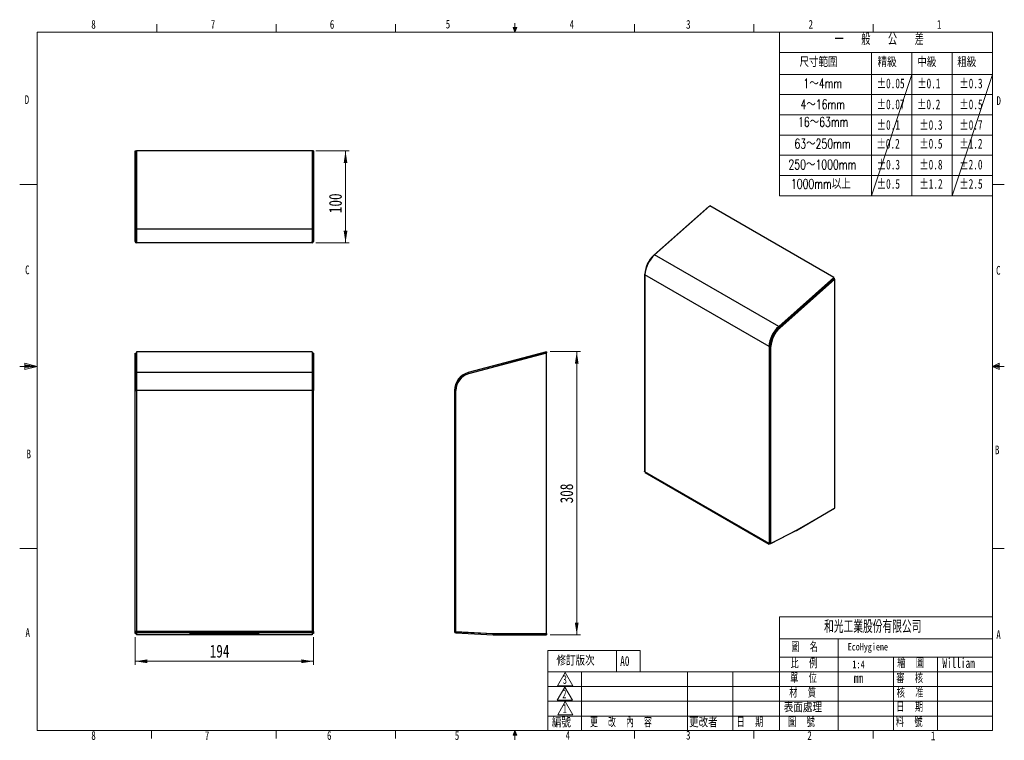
# Model space of a CAD drawing. Header units: millimetres. Extents: x 10 to 278, y 7 to 203.
import ezdxf

# ---------------------------------------------------------------- set-up
doc = ezdxf.new("R2010")
doc.units = ezdxf.units.MM
doc.styles.add('SLDTEXTSTYLE0', font='TXT', dxfattribs={"width": 0.7})
doc.styles.add('SLDTEXTSTYLE1', font='TXT', dxfattribs={"width": 0.75})
doc.styles.add('SLDTEXTSTYLE2', font='TXT', dxfattribs={"width": 0.7, "bigfont": 'bigfont'})
doc.styles.add('SLDTEXTSTYLE3', font='TXT', dxfattribs={"width": 0.561538, "bigfont": 'bigfont'})
doc.styles.add('SLDTEXTSTYLE4', font='TXT', dxfattribs={"width": 0.6, "bigfont": 'bigfont'})
doc.styles.add('SLDTEXTSTYLE5', font='TXT', dxfattribs={"width": 0.58, "bigfont": 'bigfont'})
doc.dimstyles.new('SLDDIMSTYLE0', dxfattribs={"dimtxt": 3.5, "dimasz": 3.302, "dimexe": 0, "dimexo": 0.0625, "dimgap": 0.875, "dimtad": 1, "dimlfac": 4, "dimrnd": 1e-09, "dimzin": 12, "dimdsep": 46, "dimtxsty": 'SLDTEXTSTYLE1', "dimsah": 1, "dimcen": 0.09, "dimadec": 0, "dimazin": 3, "dimtfac": 1, "dimtofl": 0, "dimtmove": 0, "dimatfit": 3, "dimfxl": 0, "dimfrac": 2, "dimtolj": 1, "dimtzin": 12, "dimarcsym": 0})

# ---------------------------------------------------------------- blocks, each defined once
blk = doc.blocks.new('_D')
at = {"color": 7, "linetype": 'Continuous', "lineweight": 0}
for p, q in [((41.64, 35.45), (41.64, 27.85)), ((90.14, 35.45), (90.14, 27.85)), ((41.64, 28.85), (90.14, 28.85))]:
    blk.add_line(p, q, dxfattribs=at)
at = {"color": 7, "linetype": 'Continuous', "lineweight": 18}
for points in [[(41.64, 28.85), (44.94, 28.34), (44.94, 29.36)], [(90.14, 28.85), (86.84, 29.36), (86.84, 28.34)]]:
    blk.add_solid(points, dxfattribs=at)
at = {"color": 7, "linetype": 'Continuous', "lineweight": 18, "insert": (61.93, 33.36), "char_height": 3.5, "attachment_point": 1, "style": 'SLDTEXTSTYLE1'}
blk.add_mtext('194', dxfattribs=at)
blk = doc.blocks.new('_D_1')
at = {"color": 7, "linetype": 'Continuous', "lineweight": 0}
for p, q in [((90.76, 167.67), (99.88, 167.67)), ((98.88, 167.67), (98.88, 142.67)), ((90.76, 142.67), (99.88, 142.67))]:
    blk.add_line(p, q, dxfattribs=at)
at = {"color": 7, "linetype": 'Continuous', "lineweight": 18}
for points in [[(98.88, 167.67), (98.37, 164.37), (99.39, 164.37)], [(98.88, 142.67), (99.39, 145.97), (98.37, 145.97)]]:
    blk.add_solid(points, dxfattribs=at)
at = {"color": 7, "linetype": 'Continuous', "lineweight": 18, "insert": (94.37, 150.77), "char_height": 3.5, "attachment_point": 1, "rotation": 90, "style": 'SLDTEXTSTYLE1'}
blk.add_mtext('100', dxfattribs=at)
blk = doc.blocks.new('_D_2')
at = {"color": 7, "linetype": 'Continuous', "lineweight": 0}
for p, q in [((154.54, 113.08), (162.81, 113.08)), ((161.81, 113.08), (161.81, 36.08)), ((154.54, 36.08), (162.81, 36.08))]:
    blk.add_line(p, q, dxfattribs=at)
at = {"color": 7, "linetype": 'Continuous', "lineweight": 18}
for points in [[(161.81, 113.08), (161.3, 109.77), (162.32, 109.77)], [(161.81, 36.08), (162.32, 39.38), (161.3, 39.38)]]:
    blk.add_solid(points, dxfattribs=at)
at = {"color": 7, "linetype": 'Continuous', "lineweight": 18, "insert": (157.3, 71.82), "char_height": 3.5, "attachment_point": 1, "rotation": 90, "style": 'SLDTEXTSTYLE1'}
blk.add_mtext('308', dxfattribs=at)

msp = doc.modelspace()

# ---------------------------------------------------------------- linework, layer by layer
at = {"color": 7, "linetype": 'Continuous', "lineweight": 18}
for p, q in [((47.5, 200), (47.5, 202.1539)), ((80, 200), (80, 202.1539)), ((112.5, 200), (112.5, 202.1539)), ((145.5319, 201.2354), (144.4708, 201.2354)), ((145, 200), (144.4708, 201.2354)), ((145, 200), (144.7363, 201.2354)), ((145, 200), (145, 202.4732)), ((145, 200), (145.2295, 201.2354)), ((145, 200), (145.5319, 201.2354)), ((177.5, 200), (177.5, 202.1539)), ((210, 200), (210, 202.1539)), ((242.5, 200), (242.5, 202.1539)), ((15, 200), (275, 200)), ((15, 200), (15, 10)), ((217, 200), (217, 155.5)), ((275, 10), (275, 200)), ((217, 194.5), (275, 194.5)), ((242, 194.5), (242, 155.5)), ((253, 194.5), (253, 155.5)), ((264, 194.5), (264, 155.5)), ((217, 188.5), (275, 188.5)), ((253, 188.5), (242, 155.5)), ((264, 155.5), (275, 188.5)), ((217, 183), (275, 183)), ((217, 177.5), (275, 177.5)), ((217, 172), (275, 172)), ((217, 166.5), (275, 166.5)), ((217, 161), (275, 161)), ((15, 158.5487), (10.2051, 158.5487)), ((275.0001, 158.5487), (278.1751, 158.5487)), ((217, 155.5), (275, 155.5)), ((15, 109.0187), (11.6232, 109.9161)), ((11.6232, 109.9161), (11.6232, 108.2059)), ((275.0001, 109.0187), (276.7571, 109.9161)), ((276.7571, 109.9161), (276.7571, 108.2059)), ((15, 109.0187), (10.2051, 109.0187)), ((11.6232, 109.5389), (15, 109.0187)), ((11.6232, 109.3267), (15, 109.0187)), ((11.6232, 108.2059), (15, 109.0187)), ((11.6232, 108.7844), (15, 109.0187)), ((11.6232, 108.7844), (15, 109.0187)), ((276.7571, 109.5389), (275.0001, 109.0187)), ((276.7571, 109.3267), (275.0001, 109.0187)), ((276.7571, 108.7844), (275.0001, 109.0187)), ((276.7571, 108.7844), (275.0001, 109.0187)), ((276.7571, 108.2059), (275.0001, 109.0187)), ((275.0001, 109.0187), (278.1751, 109.0187)), ((15, 59.4887), (10.2051, 59.4887)), ((275.0001, 59.4887), (278.1751, 59.4887)), ((217.0001, 40.9587), (217.0001, 10)), ((217.0001, 40.9587), (275, 40.9587)), ((217.0001, 34.9587), (275, 34.9587)), ((233.0001, 34.9587), (233.0001, 10)), ((153.9295, 10), (153.9295, 31.7506)), ((179.0603, 31.7506), (153.9295, 31.7506)), ((172.6163, 31.7506), (172.6163, 25.9587)), ((179.0603, 31.7506), (179.0603, 25.9587)), ((217.0001, 29.9587), (275, 29.9587)), ((248.0001, 29.9587), (248.0001, 10)), ((260.0001, 29.9587), (260.0001, 10)), ((275, 25.9587), (153.9295, 25.9587)), ((158.6577, 25.772), (156.5961, 22.2012)), ((158.6577, 25.772), (160.7193, 22.2012)), ((163.1352, 10), (163.1352, 25.9587)), ((191.9175, 10), (191.9175, 25.9587)), ((204.2695, 10), (204.2695, 25.9587)), ((153.9295, 21.9587), (275, 21.9587)), ((158.5792, 21.8487), (156.5176, 18.2779)), ((156.5961, 22.2012), (160.7193, 22.2012)), ((158.5792, 21.8487), (160.6408, 18.2779)), ((153.9295, 17.9587), (275, 17.9587)), ((156.5176, 18.2779), (160.6408, 18.2779)), ((158.6975, 17.8945), (156.6359, 14.3237)), ((158.6975, 17.8945), (160.7591, 14.3237)), ((153.9295, 13.9587), (275, 13.9587)), ((156.6359, 14.3237), (160.7591, 14.3237)), ((275, 10), (15, 10)), ((46.0826, 10), (46.0826, 7.8048)), ((80, 10), (80, 7.8048)), ((112.5, 10), (112.5, 7.8048)), ((145, 10), (144.4708, 8.7646)), ((145.5319, 8.7646), (144.4708, 8.7646)), ((145, 10), (144.7363, 8.7646)), ((145, 10), (145.2295, 8.7646)), ((145, 10), (145.5319, 8.7646)), ((145, 10), (145, 7.5268)), ((177.5, 10), (177.5, 7.8048)), ((210, 10), (210, 7.8048)), ((242.5, 10), (242.5, 7.8048))]:
    msp.add_line(p, q, dxfattribs=at)
at = {"color": 7, "linetype": 'Continuous', "lineweight": 25}
for p, q in [((41.6371, 146.475), (41.6371, 167.672)), ((41.6371, 167.672), (41.9371, 167.672)), ((41.9371, 146.475), (41.9371, 167.672)), ((89.7621, 167.7497), (42.0121, 167.7497)), ((42.0121, 167.672), (42.0121, 167.7497)), ((89.7621, 167.672), (42.0121, 167.672)), ((42.0121, 167.672), (42.0121, 146.3779)), ((89.7621, 167.672), (89.7621, 167.7497)), ((89.7621, 167.672), (89.7621, 146.3779)), ((90.1371, 167.672), (89.8371, 167.672)), ((89.8371, 167.672), (89.8371, 146.475)), ((90.1371, 167.672), (90.1371, 146.475)), ((198.0604, 152.7535), (183.0032, 139.4022)), ((231.8247, 133.2617), (198.0604, 152.7535)), ((182.8067, 139.2991), (197.7952, 152.5895)), ((197.7952, 152.5895), (197.8439, 152.5615)), ((41.6371, 146.475), (41.9371, 146.475)), ((41.6371, 143.047), (41.6371, 146.475)), ((41.9371, 143.047), (41.9371, 146.475)), ((89.7621, 146.3779), (42.0121, 146.3779)), ((42.0121, 146.3779), (42.0121, 142.672)), ((89.7621, 146.3779), (89.7621, 142.672)), ((90.1371, 146.475), (89.8371, 146.475)), ((89.8371, 146.475), (89.8371, 143.047)), ((90.1371, 146.475), (90.1371, 143.047)), ((41.6371, 143.047), (41.9371, 143.047)), ((89.7621, 142.672), (42.0121, 142.672)), ((90.1371, 143.047), (89.8371, 143.047)), ((216.7675, 119.9104), (183.0032, 139.4022)), ((180.2729, 134.0989), (180.2729, 80.5645)), ((180.3827, 134.252), (180.392, 134.2466)), ((214.1471, 114.4541), (180.3827, 133.9458)), ((180.3827, 133.9458), (180.3827, 80.4146)), ((231.8247, 133.2617), (216.7675, 119.9104)), ((231.8796, 133.0568), (216.8224, 119.7055)), ((231.8778, 132.9141), (216.8892, 119.6236)), ((232.0899, 132.7916), (217.1013, 119.5012)), ((231.8247, 133.2617), (231.8796, 133.0568)), ((232.0899, 132.7916), (231.8778, 132.9141)), ((232.0899, 70.5412), (232.0899, 132.7916)), ((228.2185, 129.7344), (228.2185, 129.6694)), ((225.8953, 127.7504), (225.9916, 127.6948)), ((216.7675, 119.9104), (216.8224, 119.7055)), ((217.1013, 119.5012), (216.8892, 119.6236)), ((41.6371, 112.6884), (41.9371, 112.6884)), ((41.6371, 107.0087), (41.6371, 112.6884)), ((41.9371, 107.0087), (41.9371, 112.6884)), ((89.7621, 113.0767), (42.0121, 113.0767)), ((42.0121, 113.0767), (42.0121, 107.3709)), ((89.7621, 113.0767), (89.7621, 107.3709)), ((90.1371, 112.6884), (89.8371, 112.6884)), ((89.8371, 112.6884), (89.8371, 107.0087)), ((90.1371, 112.6884), (90.1371, 107.0087)), ((153.5409, 113.0767), (132.2468, 107.3709)), ((153.6185, 112.7869), (132.3244, 107.0812)), ((153.5409, 112.6884), (132.3438, 107.0087)), ((153.5409, 113.0767), (153.6185, 112.7869)), ((153.5409, 36.4517), (153.5409, 112.6884)), ((214.3592, 114.5765), (214.1471, 114.4541)), ((214.1471, 114.4541), (214.1471, 60.9229)), ((214.6774, 114.4541), (214.4653, 114.5765)), ((214.6774, 60.9197), (214.6774, 114.4541)), ((146.626, 110.9133), (146.6455, 110.8408)), ((89.7621, 107.3709), (42.0121, 107.3709)), ((42.0121, 107.3709), (42.0121, 102.5413)), ((89.7621, 107.3709), (89.7621, 102.5413)), ((132.2468, 107.3709), (132.3244, 107.0812)), ((41.6371, 102.5413), (41.6371, 107.0087)), ((41.6371, 107.0087), (41.9371, 107.0087)), ((41.9371, 102.5413), (41.9371, 107.0087)), ((90.1371, 107.0087), (89.8371, 107.0087)), ((89.8371, 107.0087), (89.8371, 102.5413)), ((90.1371, 107.0087), (90.1371, 102.5413)), ((41.6371, 36.9789), (41.6371, 102.5413)), ((41.6371, 102.5413), (42.0121, 102.5413)), ((89.7621, 102.5413), (42.0121, 102.5413)), ((42.0121, 102.5413), (42.0121, 36.9828)), ((89.7621, 102.5413), (89.7621, 36.9828)), ((89.7621, 102.5413), (90.1371, 102.5413)), ((90.1371, 36.9789), (90.1371, 102.5413)), ((128.5409, 102.5413), (128.9159, 102.5413)), ((128.5409, 102.5413), (128.5409, 36.9828)), ((128.9159, 36.9789), (128.9159, 102.5413)), ((214.1471, 60.9229), (180.3827, 80.4146)), ((180.4604, 80.2429), (214.2247, 60.7512)), ((221.5786, 64.4731), (231.8247, 70.3881)), ((221.7908, 64.5956), (232.0899, 70.5412)), ((231.8247, 70.3881), (231.8247, 70.3881)), ((214.3984, 60.7622), (221.5648, 64.4655)), ((214.6774, 60.9197), (221.7908, 64.5956)), ((41.9371, 36.9789), (41.6371, 36.9789)), ((41.6371, 36.4517), (41.6371, 36.9789)), ((41.6371, 36.4517), (41.9371, 36.4517)), ((41.9371, 36.4517), (41.9371, 36.9789)), ((89.7621, 36.9828), (42.0121, 36.9828)), ((42.0121, 36.9828), (42.0121, 36.6083)), ((89.7621, 36.6083), (42.0121, 36.6083)), ((42.0121, 36.6083), (42.0121, 36.0772)), ((89.7621, 36.0772), (42.0121, 36.0772)), ((42.0121, 36.0772), (42.0121, 36.0767)), ((89.7621, 36.0767), (42.0121, 36.0767)), ((56.3857, 36.4212), (56.3857, 36.422)), ((56.4644, 36.393), (56.4036, 36.4111)), ((57.3567, 36.4833), (63.8072, 36.5429)), ((64.276, 36.4027), (57.8256, 36.3431)), ((62.8871, 36.1815), (62.8871, 36.2609)), ((63.3871, 36.2871), (68.3871, 36.2871)), ((68.3871, 36.1553), (63.3871, 36.1553)), ((65.1684, 36.4929), (65.2292, 36.4749)), ((65.2467, 36.4648), (65.247, 36.4639)), ((66.5271, 36.4637), (66.5271, 36.4645)), ((66.545, 36.4749), (66.6058, 36.4929)), ((73.9486, 36.3431), (67.4981, 36.4027)), ((67.9669, 36.5429), (74.4174, 36.4833)), ((68.8871, 36.2609), (68.8871, 36.1815)), ((75.3705, 36.4111), (75.3098, 36.393)), ((75.3884, 36.423), (75.3884, 36.4223)), ((75.3884, 36.4223), (75.3884, 36.4215)), ((89.7621, 36.9828), (89.7621, 36.6083)), ((89.7621, 36.6083), (89.7621, 36.0772)), ((89.7621, 36.0772), (89.7621, 36.0767)), ((89.8371, 36.9789), (90.1371, 36.9789)), ((89.8371, 36.9789), (89.8371, 36.4517)), ((90.1371, 36.4517), (89.8371, 36.4517)), ((90.1371, 36.9789), (90.1371, 36.4517)), ((128.9119, 36.9079), (128.8962, 36.6083)), ((128.8962, 36.6083), (139.031, 36.0772)), ((128.9119, 36.9079), (139.0467, 36.3768)), ((128.9159, 36.9789), (138.9757, 36.4517)), ((138.9757, 36.4517), (153.5409, 36.4517)), ((139.031, 36.0772), (139.0467, 36.3768)), ((139.0507, 36.3767), (139.0507, 36.0767)), ((139.0507, 36.3767), (153.5409, 36.3767)), ((139.0507, 36.0767), (153.5409, 36.0767)), ((153.5409, 36.3767), (153.5409, 36.0767))]:
    msp.add_line(p, q, dxfattribs=at)
at = {"color": 1, "linetype": 'Continuous', "lineweight": 25}
for p, q in [((182.8067, 139.2991), (182.8579, 139.2695)), ((228.1665, 129.7644), (228.2185, 129.7344)), ((228.4285, 129.8556), (228.2185, 129.7344)), ((225.9935, 127.8375), (226.0898, 127.7819)), ((148.5253, 111.3445), (148.5059, 111.417)), ((221.5648, 64.4655), (221.5654, 64.4792)), ((221.5786, 64.486), (221.5786, 64.4731)), ((214.4026, 60.859), (214.3984, 60.7622)), ((56.4036, 36.4333), (56.4036, 36.4111)), ((56.4644, 36.4448), (56.4644, 36.393)), ((57.8256, 36.4876), (57.8256, 36.3431)), ((63.3871, 36.2871), (63.3871, 36.1553)), ((64.276, 36.5422), (64.276, 36.4027)), ((67.4981, 36.5422), (67.4981, 36.4027)), ((68.3871, 36.2871), (68.3871, 36.1553)), ((73.9486, 36.4876), (73.9486, 36.3431)), ((75.3098, 36.4448), (75.3098, 36.393)), ((75.3705, 36.4333), (75.3705, 36.4111))]:
    msp.add_line(p, q, dxfattribs=at)
at = {"color": 7, "linetype": 'Continuous', "lineweight": 25, "flags": 128}
msp.add_lwpolyline([(228.4072, 129.9777), (228.4228, 129.9311), (228.4306, 129.8568)], dxfattribs=at)
at = {"color": 7, "linetype": 'Continuous', "lineweight": 25}
for centre, radius, start, end in [((42.0121, 143.047), 0.375, 180, 270), ((42.0121, 143.047), 0.075, 180, 270), ((89.7621, 143.047), 0.075, 270, 0), ((89.7621, 143.047), 0.375, 270, 0), ((188.17, 133.5633), 7.7967, 131.505846, 177.187904), ((187.616, 133.8837), 7.2426, 131.607988, 177.085762), ((180.4408, 134.0989), 0.1637, 110.783421, 249.216579), ((228.1564, 129.7411), 0.0624, 353.847312, 51.461208), ((221.9344, 114.0715), 7.7967, 131.505846, 177.187904), ((221.6793, 114.217), 7.3289, 131.505846, 177.187904), ((221.6685, 114.2227), 7.212, 131.505846, 177.187904), ((221.8807, 114.1002), 7.212, 131.505846, 177.187904), ((214.4122, 114.9658), 0.5764, 242.609672, 297.390328), ((214.4122, 114.6789), 0.1153, 242.609672, 297.390328), ((148.6159, 111.0064), 0.425, 70.439678, 105), ((133.5409, 102.5413), 5, 105, 180), ((133.5409, 102.5413), 4.7, 105, 180), ((133.5409, 102.5413), 4.625, 105, 180), ((180.5623, 80.3924), 0.1809, 172.955355, 235.732465), ((221.4087, 64.7673), 0.3397, 297.346665, 300.014991), ((214.3064, 60.8952), 0.1617, 170.132684, 304.663087), ((128.9159, 36.9828), 0.375, 180, 267), ((128.9159, 36.9828), 0.075, 180, 267), ((139.0507, 36.4517), 0.375, 267, 270), ((139.0507, 36.4517), 0.075, 267, 270), ((144.7909, 36.5767), 0.2, 270, 321.317813), ((149.5409, 36.5767), 0.2, 218.682187, 270)]:
    msp.add_arc(centre, radius, start, end, dxfattribs=at)
for centre, major_axis, start_param, end_param in [((57.5607, 36.4226), (1.175, 0), 1.74532925, 3.15120838), ((57.5607, 36.4218), (1.175, 0), 3.15120838, 3.31612558), ((57.6215, 36.4037), (1.175, 0), 3.31612558, 4.88692191), ((63.3871, 36.2609), (0.5, 0), 1.57079633, 3.14159265), ((63.3871, 36.1815), (0.5, 0), 3.14159265, 4.71238898), ((64.0112, 36.4822), (1.175, 0), 0.17453293, 1.74532925), ((64.072, 36.4633), (1.175, 0), 4.88692191, 6.29280103), ((64.072, 36.4642), (1.175, 0), 0.00961573, 0.17453293), ((67.7021, 36.4633), (1.175, 0), 3.13605987, 4.53785606), ((67.7021, 36.4642), (1.175, 0), 2.96705973, 3.13605987), ((67.7629, 36.4822), (1.175, 0), 1.3962634, 2.96705973), ((68.3871, 36.2609), (0.5, 0), 0, 1.57079633), ((68.3871, 36.1815), (0.5, 0), 4.71238898, 6.28318531), ((74.1526, 36.4037), (1.175, 0), 4.53785606, 6.10865238), ((74.2134, 36.4226), (1.175, 0), 6.27765252, 7.67944871), ((74.2134, 36.4218), (1.175, 0), 6.10865238, 6.27765252)]:
    msp.add_ellipse(centre, major_axis=major_axis, ratio=0.05240778, start_param=start_param, end_param=end_param, dxfattribs=at)
for points, knots in [([(180.3827, 80.4146), (180.348, 80.4344), (180.3202, 80.4581), (180.2826, 80.51), (180.2729, 80.538), (180.2729, 80.5661)], [0, 0, 0, 0, 0.5, 0.5, 1, 1, 1, 1]), ([(214.6774, 60.9197), (214.6427, 60.8999), (214.6011, 60.8841), (214.5104, 60.863), (214.4613, 60.8576), (214.3631, 60.8581), (214.3141, 60.864), (214.2234, 60.8863), (214.1818, 60.9026), (214.1471, 60.9229)], [0, 0, 0, 0, 0.25, 0.25, 0.5, 0.5, 0.75, 0.75, 1, 1, 1, 1]), ([(42.0121, 36.9828), (41.963, 36.9825), (41.9139, 36.9822), (41.8232, 36.9815), (41.7816, 36.9812), (41.7122, 36.9805), (41.6844, 36.9802), (41.6468, 36.9795), (41.6371, 36.9792), (41.6371, 36.9789)], [0, 0, 0, 0, 0.25, 0.25, 0.5, 0.5, 0.75, 0.75, 1, 1, 1, 1]), ([(90.1371, 36.9789), (90.1371, 36.9792), (90.1273, 36.9795), (90.0897, 36.9802), (90.0619, 36.9805), (89.9925, 36.9812), (89.9509, 36.9815), (89.8602, 36.9822), (89.8112, 36.9825), (89.7621, 36.9828)], [0, 0, 0, 0, 0.25, 0.25, 0.5, 0.5, 0.75, 0.75, 1, 1, 1, 1]), ([(128.9159, 36.9789), (128.8668, 36.9792), (128.8177, 36.9795), (128.727, 36.9802), (128.6854, 36.9805), (128.616, 36.9812), (128.5882, 36.9815), (128.5506, 36.9822), (128.5409, 36.9825), (128.5409, 36.9828)], [0, 0, 0, 0, 0.25, 0.25, 0.5, 0.5, 0.75, 0.75, 1, 1, 1, 1])]:
    msp.add_open_spline(points, degree=3, knots=knots, dxfattribs=at)

# ---------------------------------------------------------------- texts
at = {"color": 7, "linetype": 'Continuous', "lineweight": 0, "attachment_point": 1}
for s, insert, char_height, style in [('8', (29.6884, 203.3075), 2.3813, 'SLDTEXTSTYLE1'), ('7', (62.1954, 203.3075), 2.3813, 'SLDTEXTSTYLE1'), ('6', (94.6138, 203.3075), 2.3813, 'SLDTEXTSTYLE1'), ('5', (126.1516, 203.3862), 2.3813, 'SLDTEXTSTYLE1'), ('4', (159.8716, 203.3075), 2.3813, 'SLDTEXTSTYLE1'), ('3', (191.5667, 203.3075), 2.3813, 'SLDTEXTSTYLE1'), ('2', (224.8964, 203.3075), 2.3813, 'SLDTEXTSTYLE1'), ('1', (259.8477, 203.3075), 2.3813, 'SLDTEXTSTYLE1'), ('一   般   公   差', (231.9867, 199.7143), 3.175, 'SLDTEXTSTYLE3'), ('尺寸範圍', (222.4228, 193.1763), 2.64583, 'SLDTEXTSTYLE2'), ('精級', (243.6887, 193.1763), 2.64583, 'SLDTEXTSTYLE2'), ('中級', (254.4939, 193.1763), 2.64583, 'SLDTEXTSTYLE2'), ('粗級', (265.3541, 193.1763), 2.64583, 'SLDTEXTSTYLE2'), ('±0.05', (243.4777, 187.3765), 2.64583, 'SLDTEXTSTYLE0'), ('±0.1', (254.4939, 187.3765), 2.64583, 'SLDTEXTSTYLE0'), ('±0.3', (265.9635, 187.3765), 2.64583, 'SLDTEXTSTYLE0'), ('1～4mm', (223.5111, 187.3765), 2.64583, 'SLDTEXTSTYLE2'), ('D', (11.5649, 182.8313), 2.3813, 'SLDTEXTSTYLE1'), ('D', (276.0412, 182.5685), 2.3813, 'SLDTEXTSTYLE1'), ('4～16mm', (222.6966, 181.6824), 2.64583, 'SLDTEXTSTYLE2'), ('±0.07', (243.4725, 181.6824), 2.64583, 'SLDTEXTSTYLE0'), ('±0.2', (254.4605, 181.6824), 2.64583, 'SLDTEXTSTYLE0'), ('±0.5', (265.9607, 181.6824), 2.64583, 'SLDTEXTSTYLE0'), ('16～63mm', (222.0281, 176.9016), 2.64583, 'SLDTEXTSTYLE2'), ('±0.1', (243.4725, 176.0932), 2.64583, 'SLDTEXTSTYLE0'), ('±0.3', (255.0641, 176.0932), 2.64583, 'SLDTEXTSTYLE0'), ('±0.7', (265.9555, 176.0932), 2.64583, 'SLDTEXTSTYLE0'), ('63～250mm', (221.0515, 170.9816), 2.64583, 'SLDTEXTSTYLE2'), ('±0.2', (243.4058, 170.9816), 2.64583, 'SLDTEXTSTYLE0'), ('±0.5', (255.0586, 170.9816), 2.64583, 'SLDTEXTSTYLE0'), ('±1.2', (265.9555, 170.9816), 2.64583, 'SLDTEXTSTYLE0'), ('250～1000mm', (219.4334, 165.3042), 2.64583, 'SLDTEXTSTYLE2'), ('±0.3', (243.4866, 165.3042), 2.64583, 'SLDTEXTSTYLE0'), ('±0.8', (255.0644, 165.3042), 2.64583, 'SLDTEXTSTYLE0'), ('±2.0', (265.9454, 165.3042), 2.64583, 'SLDTEXTSTYLE0'), ('1000mm以上', (220.1031, 160.046), 2.64583, 'SLDTEXTSTYLE2'), ('±0.5', (243.4811, 160.046), 2.64583, 'SLDTEXTSTYLE0'), ('±1.2', (255.0877, 160.046), 2.64583, 'SLDTEXTSTYLE0'), ('±2.5', (265.9656, 160.046), 2.64583, 'SLDTEXTSTYLE0'), ('C', (11.6804, 136.5258), 2.3813, 'SLDTEXTSTYLE1'), ('C', (275.9282, 136.4016), 2.3813, 'SLDTEXTSTYLE1'), ('B', (12.0654, 86.4376), 2.3813, 'SLDTEXTSTYLE1'), ('B', (275.6181, 87.5523), 2.3813, 'SLDTEXTSTYLE1'), ('和光工業股份有限公司', (229.1325, 40.0097), 3.43958, 'SLDTEXTSTYLE2'), ('A', (11.7821, 37.8559), 2.3813, 'SLDTEXTSTYLE1'), ('A', (275.998, 37.2761), 2.3813, 'SLDTEXTSTYLE1'), ('圖  名', (220.174, 34.0494), 2.64583, 'SLDTEXTSTYLE4'), ('EcoHygiene', (235.5604, 33.796), 2, 'SLDTEXTSTYLE0'), ('修訂版次', (156.2942, 30.3357), 2.64583, 'SLDTEXTSTYLE2'), ('A0', (173.6308, 30.2574), 2.64583, 'SLDTEXTSTYLE0'), ('比  例', (219.9978, 29.5845), 2.64583, 'SLDTEXTSTYLE4'), ('繪  圖', (249.0591, 29.6877), 2.64583, 'SLDTEXTSTYLE4'), ('William', (261.3171, 29.6877), 2.64583, 'SLDTEXTSTYLE0'), ('1:4', (236.8043, 29.0605), 2.11667, 'SLDTEXTSTYLE1'), ('3', (158.0044, 25.0858), 2.3813, 'SLDTEXTSTYLE0'), ('單  位', (219.884, 25.6025), 2.64583, 'SLDTEXTSTYLE4'), ('mm', (237.1979, 25.6025), 2.64583, 'SLDTEXTSTYLE0'), ('審  核', (248.7819, 25.555), 2.64583, 'SLDTEXTSTYLE4'), ('材  質', (219.6565, 21.6205), 2.64583, 'SLDTEXTSTYLE4'), ('核  准', (248.8957, 21.6205), 2.64583, 'SLDTEXTSTYLE4'), ('2', (157.8853, 21.1623), 2.3813, 'SLDTEXTSTYLE0'), ('1', (157.9811, 17.2283), 2.3813, 'SLDTEXTSTYLE0'), ('表面處理', (218.1774, 17.6385), 2.64583, 'SLDTEXTSTYLE2'), ('日  期', (248.782, 17.7522), 2.64583, 'SLDTEXTSTYLE4'), ('編號', (155.0195, 13.5091), 2.64583, 'SLDTEXTSTYLE2'), ('更  改  內  容', (165.4432, 13.5703), 2.64583, 'SLDTEXTSTYLE5'), ('更改者', (192.3783, 13.5426), 2.64583, 'SLDTEXTSTYLE2'), ('日  期', (205.3108, 13.5922), 2.64583, 'SLDTEXTSTYLE4'), ('圖  號', (219.3152, 13.6565), 2.64583, 'SLDTEXTSTYLE4'), ('料  號', (248.6682, 13.6565), 2.64583, 'SLDTEXTSTYLE4'), ('8', (29.698, 9.8576), 2.3813, 'SLDTEXTSTYLE1'), ('7', (60.5899, 9.7997), 2.3813, 'SLDTEXTSTYLE1'), ('6', (93.8415, 9.8642), 2.3813, 'SLDTEXTSTYLE1'), ('5', (128.623, 9.8642), 2.3813, 'SLDTEXTSTYLE1'), ('4', (158.7691, 9.8642), 2.3813, 'SLDTEXTSTYLE1'), ('3', (191.5527, 9.9286), 2.3813, 'SLDTEXTSTYLE1'), ('2', (224.5759, 9.8438), 2.3813, 'SLDTEXTSTYLE1'), ('1', (258.1887, 9.737), 2.3813, 'SLDTEXTSTYLE1')]:
    msp.add_mtext(s, dxfattribs=dict(at, insert=insert, char_height=char_height, style=style))

# ---------------------------------------------------------------- dimensions: what is measured, and where the dimension line sits
at = {"color": 7, "linetype": 'Continuous', "lineweight": 18}
for base, p1, p2, angle, picture, middle in [((98.8773, 142.672), (89.7621, 167.672), (89.7621, 142.672), 90, '_D_1', (98.8773, 154.6515)), ((161.8099, 36.0767), (153.5409, 113.0767), (153.5409, 36.0767), 90, '_D_2', (161.8099, 75.6977)), ((90.1371, 28.8523), (41.6371, 36.4517), (90.1371, 36.4517), 0, '_D', (65.8141, 28.8523))]:
    dim = msp.add_linear_dim(base=base, p1=p1, p2=p2, angle=angle, dimstyle='SLDDIMSTYLE0', dxfattribs=at)
    dim.commit()
    dim.dimension.update_dxf_attribs({"geometry": picture, "text_midpoint": middle, "dimtype": 160})

doc.saveas('drawing.dxf')
